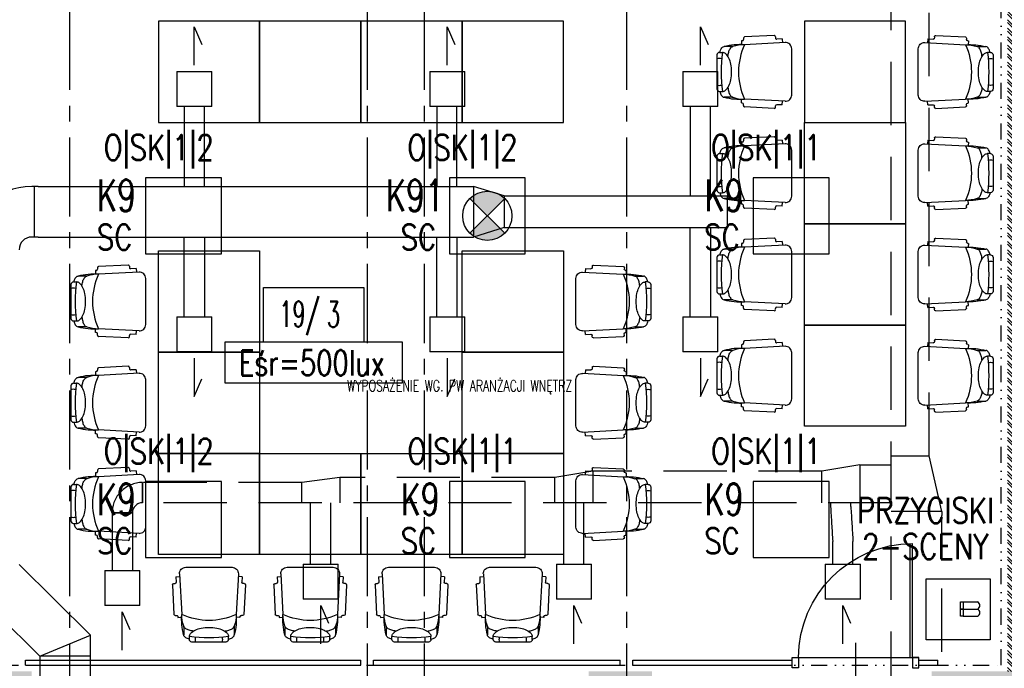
# Model space of a CAD drawing. Extents: x 41755 to 123924, y -112333 to 86187.
# Tile 110 of 256: x 100481 to 101259, y -53941 to -53428. Entities that reach past the tile are written whole.
import ezdxf
from ezdxf.enums import TextEntityAlignment as Align

# ---------------------------------------------------------------- set-up
doc = ezdxf.new("R2010")
doc.units = 0
doc.header["$LTSCALE"] = 50
for name, pattern in [('CENTER', [2, 1.25, -0.25, 0.25, -0.25]), ('DASHED', [0.75, 0.5, -0.25]), ('DIVIDE', [31.75, 12.7, -6.35, 0, -6.35, 0, -6.35])]:
    doc.linetypes.add(name, pattern=pattern)
doc.layers.get('0').update_dxf_attribs({"color": 101, "linetype": 'CONTINUOUS'})
for name, color, linetype in [('Drz---drzwi', 5, 'CONTINUOUS'), ('E-90', 6, 'CONTINUOUS'), ('E35', 6, 'CONTINUOUS'), ('Ins-went', 141, 'CONTINUOUS'), ('Opis-pom', 6, 'CONTINUOUS'), ('Opis_pom_ramka', 6, 'CONTINUOUS'), ('Os-osie glowne', 1, 'CENTER'), ('Sc-beton-hatch', 86, 'CONTINUOUS'), ('Sc-cegla pustak-hatch', 8, 'CONTINUOUS'), ('Sch-opis', 51, 'CONTINUOUS'), ('Suf-widok', 8, 'CONTINUOUS'), ('Wyp-meble', 155, 'CONTINUOUS')]:
    doc.layers.add(name, color=color, linetype=linetype)
doc.styles.add('KA wymiar', font='romans.shx', dxfattribs={"width": 0.6})
doc.styles.add('ROMANS', font='romans', dxfattribs={"width": 0.85})

# ---------------------------------------------------------------- blocks, each defined once
blk = doc.blocks.new('_0630_DRZWI_90')
at = {"ltscale": 7}
for p, q in [((5, 8), (5, 98)), ((6.8, 8), (6.8, 97.98))]:
    blk.add_line(p, q, dxfattribs=at)
at = {"ltscale": 25}
for p, q in [((50, 19.7), (50, -28.9)), ((5, 8), (0, 8)), ((0, 8), (5, 8)), ((0, 0), (0, 8)), ((95, 8), (5, 8)), ((5, 8), (5, 0)), ((95, 8), (95, 0)), ((100, 8), (95, 8)), ((100, 0), (100, 8)), ((5, 0), (0, 0)), ((5, 0), (0, 0)), ((95, 0), (100, 0)), ((95, 0), (100, 0))]:
    blk.add_line(p, q, dxfattribs=at)
at = {"ltscale": 7}
blk.add_arc((5, 8), 90, 0, 90, dxfattribs=at)
blk = doc.blocks.new('_opis_pom_metka')
at = {"layer": 'Opis_pom_ramka'}
blk.add_lwpolyline([(-33.13, 0), (32.87, 0), (32.87, -36), (-33.13, -36)], close=True, dxfattribs=at)
at = {"style": 'KA wymiar', "width": 0.6}
blk.add_attdef('KO/', text='', height=16.8, dxfattribs=at).set_placement((3.45, -25.87), align=Align.RIGHT)
blk.add_attdef('NR', (3.8, -26.16), '', height=16.8, dxfattribs=at)
blk = doc.blocks.new('_fkjshkjhkjh')
at = {"layer": 'Ins-went', "ltscale": 2}
for p, q in [((814.55, 2509), (842.25, 2509)), ((814.55, 2509), (814.55, 2481.3)), ((842.25, 2481.3), (842.25, 2509)), ((1014.55, 2509), (1042.25, 2509)), ((1014.55, 2509), (1014.55, 2481.3)), ((1042.25, 2481.3), (1042.25, 2509)), ((1214.55, 2509), (1242.25, 2509)), ((1214.55, 2509), (1214.55, 2481.3)), ((1242.25, 2481.3), (1242.25, 2509)), ((842.25, 2481.3), (814.55, 2481.3)), ((820.43, 2481.3), (820.43, 2418.22)), ((836.43, 2418.22), (836.43, 2481.3)), ((1042.25, 2481.3), (1014.55, 2481.3)), ((1020.03, 2481.3), (1020.03, 2418.22)), ((1036.03, 2418.22), (1036.03, 2481.3)), ((1242.25, 2481.3), (1214.55, 2481.3)), ((1220.4, 2481.3), (1220.4, 2410.76)), ((1236.4, 2410.76), (1236.4, 2481.3)), ((705.03, 2418.22), (700.03, 2418.22)), ((702.03, 2418.22), (702.03, 2378.22)), ((705.03, 2418.22), (1049, 2418.26)), ((1073.3, 2410.76), (1049, 2418.26)), ((1073.3, 2410.76), (1073.3, 2385.76)), ((1249.4, 2410.76), (1249.4, 2385.76)), ((1073.3, 2385.76), (1049, 2378.26)), ((1220.4, 2315.21), (1220.4, 2385.76)), ((1236.4, 2385.76), (1236.4, 2315.21)), ((705.03, 2378.22), (700.03, 2378.22)), ((705.03, 2378.22), (1049, 2378.26)), ((820.43, 2315.21), (820.43, 2378.22)), ((836.43, 2378.22), (836.43, 2315.21)), ((1020.03, 2315.21), (1020.03, 2378.22)), ((1036.03, 2378.22), (1036.03, 2315.21)), ((814.55, 2315.21), (814.55, 2287.51)), ((814.55, 2315.21), (842.25, 2315.21)), ((842.25, 2287.51), (842.25, 2315.21)), ((1014.55, 2315.21), (1014.55, 2287.51)), ((1014.55, 2315.21), (1042.25, 2315.21)), ((1042.25, 2287.51), (1042.25, 2315.21)), ((1214.55, 2315.21), (1214.55, 2287.51)), ((1214.55, 2315.21), (1242.25, 2315.21)), ((1242.25, 2287.51), (1242.25, 2315.21)), ((842.25, 2287.51), (814.55, 2287.51)), ((1042.25, 2287.51), (1014.55, 2287.51)), ((1242.25, 2287.51), (1214.55, 2287.51)), ((746.53, 2063.73), (690.03, 2119.64)), ((706.53, 2047.04), (650.03, 2102.95)), ((706.53, 2047.04), (746.53, 2063.73)), ((746.53, 1612.64), (746.53, 2063.73)), ((746.53, 2047.04), (706.53, 2047.04))]:
    blk.add_line(p, q, dxfattribs=at)
for points in [[(828.4, 2514), (828.4, 2544.24), (834.42, 2530.22)], [(1028.4, 2514), (1028.4, 2544.24), (1034.42, 2530.22)], [(1228.4, 2514), (1228.4, 2544.24), (1234.42, 2530.22)], [(1049, 2418.26), (1049, 2378.26)], [(1073.3, 2410.76), (1249.4, 2410.76)], [(1073.3, 2385.76), (1249.4, 2385.76)], [(828.4, 2282.51), (828.4, 2252.28), (834.42, 2266.29)], [(1028.4, 2282.51), (1028.4, 2252.28), (1034.42, 2266.29)], [(1228.4, 2282.51), (1228.4, 2252.28), (1234.42, 2266.29)], [(706.53, 2047.04), (706.53, 1731.14)]]:
    blk.add_lwpolyline(points, dxfattribs=at)
for radius in [50, 10]:
    blk.add_arc((700.03, 2368.22), radius, 90, 180, dxfattribs=at)
blk = doc.blocks.new('sof11_r')
for p, q in [((45.17, 39.11), (21.82, 37.98)), ((19.98, 34.88), (19.38, 34.85)), ((19.38, 34.85), (19.53, 31.85)), ((20.87, 36.93), (20.93, 35.93)), ((53.8, 33.56), (21.8, 31.85)), ((46.23, 38.16), (46.28, 37.16)), ((51.6, 36.44), (47.33, 36.22)), ((51.6, 36.44), (51.76, 33.45)), ((0, 23.76), (0, -3.09)), ((2, 25.76), (4.37, 25.76)), ((12.61, 30.34), (5.61, 30.34)), ((59.07, -7.89), (59.07, 28.56)), ((2, -5.09), (4.37, -5.09)), ((12.61, -9.66), (5.61, -9.66)), ((19.38, -14.18), (19.53, -11.18)), ((19.98, -14.21), (19.38, -14.18)), ((20.87, -16.26), (20.93, -15.26)), ((53.8, -12.88), (21.8, -11.18)), ((51.6, -15.77), (47.33, -15.54)), ((51.6, -15.77), (51.76, -12.78)), ((45.17, -18.43), (21.82, -17.31)), ((46.23, -17.49), (46.28, -16.49))]:
    blk.add_line(p, q)
for points in [[(2.23, 25.76, -0.030204), (2.78, 27.41, -0.097163), (4.32, 29.79, -0.203453), (5.61, 30.34, -0.203453)], [(4.37, -5.09, 0.184283), (6.75, -4.18, 0.102242), (9.43, -0.57, 0.061197), (10.93, 4.08, 0.047488), (11.52, 10.34, 0.047488), (10.93, 16.59, 0.061197), (9.43, 21.24, 0.102242), (6.75, 24.85, 0.184283), (4.37, 25.76, 0.184283)], [(8.71, 22.55, -0.01879), (8.95, 24.41, -0.054131), (9.78, 27.41, -0.097163), (11.32, 29.79, -0.203453), (12.61, 30.34, -0.203453)], [(2.23, -5.09, 0.030204), (2.78, -6.74, 0.097163), (4.32, -9.12, 0.203453), (5.61, -9.66, 0.203453)], [(8.71, -1.88, 0.01879), (8.95, -3.74, 0.054131), (9.78, -6.74, 0.097163), (11.32, -9.12, 0.203453), (12.61, -9.66, 0.203453)]]:
    blk.add_lwpolyline(points, format="xyb")
for centre, radius, start, end in [((45.23, 38.11), 1, 3.04478, 93.04478), ((18.77, -22.91), 54.85, 86.83081, 103.88055), ((21.41, 5.61), 26.24, 89.1562, 109.59965), ((68.33, 10.34), 51.27, 155.1826, 204.8174), ((19.93, 35.88), 1, 273.04478, 3.04478), ((21.87, 36.99), 1, 93.04478, 183.04478), ((47.28, 37.21), 1, 183.04478, 273.04478), ((54.07, 28.56), 5, 0, 93.04478), ((2, 23.76), 2, 90, 180), ((122.88, 10.34), 119.5, 172.58553, 187.41447), ((1.91, 14.05), 6.89, 73.91414, 106.08586), ((1.91, 6.62), 6.89, 253.91414, 286.08586), ((2, -3.09), 2, 180, 270), ((18.77, 43.58), 54.85, 256.11945, 273.16919), ((21.41, 15.06), 26.24, 250.40035, 270.8438), ((19.93, -15.21), 1, 356.95522, 86.95522), ((47.28, -16.54), 1, 86.95522, 176.95522), ((54.07, -7.89), 5, 266.95522, 0), ((21.87, -16.31), 1, 176.95522, 266.95522), ((45.23, -17.44), 1, 266.95522, 356.95522)]:
    blk.add_arc(centre, radius, start, end)
blk = doc.blocks.new('A$C59F8734F')
at = {"layer": 'Wyp-meble'}
for points in [[(810.08, 2478.68), (890.08, 2478.68), (890.08, 2558.68), (810.08, 2558.68)], [(890.08, 2478.68), (970.08, 2478.68), (970.08, 2558.68), (890.08, 2558.68)], [(970.08, 2478.68), (1050.08, 2478.68), (1050.08, 2558.68), (970.08, 2558.68)], [(1050.08, 2478.68), (1130.08, 2478.68), (1130.08, 2558.68), (1050.08, 2558.68)], [(1320.51, 2478.68), (1400.51, 2478.68), (1400.51, 2558.68), (1320.51, 2558.68)], [(1320.51, 2478.68), (1400.51, 2478.68), (1400.51, 2398.68), (1320.51, 2398.68)], [(1320.51, 2398.68), (1400.51, 2398.68), (1400.51, 2318.68), (1320.51, 2318.68)], [(810.08, 2377.33), (890.08, 2377.33), (890.08, 2297.33), (810.08, 2297.33)], [(1050.08, 2377.33), (1130.08, 2377.33), (1130.08, 2297.33), (1050.08, 2297.33)], [(1320.51, 2318.68), (1400.51, 2318.68), (1400.51, 2238.68), (1320.51, 2238.68)], [(810.08, 2297.33), (890.08, 2297.33), (890.08, 2217.33), (810.08, 2217.33)], [(1050.08, 2297.33), (1130.08, 2297.33), (1130.08, 2217.33), (1050.08, 2217.33)], [(810.08, 2217.33), (890.08, 2217.33), (890.08, 2137.33), (810.08, 2137.33)], [(890.08, 2217.33), (970.08, 2217.33), (970.08, 2137.33), (890.08, 2137.33)], [(970.08, 2217.33), (1050.08, 2217.33), (1050.08, 2137.33), (970.08, 2137.33)], [(1050.08, 2217.33), (1130.08, 2217.33), (1130.08, 2137.33), (1050.08, 2137.33)]]:
    blk.add_lwpolyline(points, close=True, dxfattribs=at)
for p in [(1251.44, 2508.34), (1251.44, 2428.34), (1251.44, 2348.34), (741.01, 2326.99), (1251.44, 2268.34), (741.01, 2246.99), (741.01, 2166.99)]:
    blk.add_blockref('sof11_r', p, dxfattribs=at)
at = {"layer": 'Wyp-meble', "xscale": -1}
for p in [(1469.57, 2508.34), (1469.57, 2428.34), (1469.57, 2348.34), (1199.14, 2326.99), (1469.57, 2268.34), (1199.14, 2246.99), (1199.14, 2166.99)]:
    blk.add_blockref('sof11_r', p, dxfattribs=at)
at = {"layer": 'Wyp-meble', "xscale": -1, "rotation": 270}
for p in [(839.74, 2068.26), (919.74, 2068.26), (999.74, 2068.26), (1079.74, 2068.26)]:
    blk.add_blockref('sof11_r', p, dxfattribs=at)
blk = doc.blocks.new('B_EGRX2B')
for points in [[(0.008, 0.897), (0.898, 0.897), (0.898, 0.005), (0.005, 0.005), (0.005, 0.897), (0.008, 0.897)], [(0.482, 0.456), (0.482, 0.562), (0.522, 0.562), (0.522, 0.456), (0.482, 0.456)], [(0.482, 0.35), (0.482, 0.456), (0.522, 0.456), (0.522, 0.35), (0.482, 0.35)]]:
    blk.add_lwpolyline(points, close=True)
for points in [[(0.522, 0.562), (0.722, 0.561, -0.623306), (0.721, 0.456)], [(0.522, 0.456), (0.722, 0.456, -0.623306), (0.721, 0.35)]]:
    blk.add_lwpolyline(points, format="xyb")
for points in [[(0.522, 0.456), (0.721, 0.456)], [(0.522, 0.35), (0.721, 0.35)]]:
    blk.add_lwpolyline(points)

msp = doc.modelspace()

# ---------------------------------------------------------------- hatches: boundary and pattern name
at = {"layer": 'E35'}
h = msp.add_hatch(color=256, dxfattribs=at)
edge = h.paths.add_edge_path()
edge.add_line((100850.966, -53583.233), (100864.712, -53569.487))
edge.add_ellipse((100850.966, -53583.233), major_axis=(13.746, 13.746), ratio=1, start_angle=360, end_angle=450)
edge.add_line((100837.22, -53569.487), (100850.966, -53583.233))
edge = h.paths.add_edge_path()
edge.add_line((100864.712, -53596.979), (100850.966, -53583.233))
edge.add_line((100850.966, -53583.233), (100837.22, -53596.979))
edge.add_ellipse((100850.966, -53583.233), major_axis=(-13.746, 13.746), ratio=1, start_angle=90, end_angle=180)
at = {"layer": 'Sc-beton-hatch'}
h = msp.add_hatch(dxfattribs=at)
h.set_pattern_fill('ANSI33', color=256, style=0)
h.set_pattern_definition([(45, (48983.4185, 565.478), (-4.49012806, 4.49012806), []), (45, (48987.9087, 565.478), (-4.49012806, 4.49012806), [3.175, -1.5875])])
h.paths.add_polyline_path([(100470.966, -51043.233), (100410.966, -51043.233), (100410.966, -51103.233), (100430.966, -51103.233), (100430.966, -51063.233), (100470.966, -51063.233)])
h.paths.add_polyline_path([(100805.966, -51043.233), (100705.966, -51043.233), (100705.966, -51063.233), (100745.966, -51063.233), (100745.966, -51625.233), (100765.966, -51625.233), (100765.966, -51473.233), (101152.966, -51473.233), (101152.966, -51453.233), (100765.966, -51453.233), (100765.966, -51063.233), (100805.966, -51063.233)])
h.paths.add_polyline_path([(100430.966, -51374.233), (100410.966, -51374.233), (100410.966, -51474.233), (100430.966, -51474.233)])
h.paths.add_polyline_path([(101330.966, -51043.233), (101251.966, -51043.233), (101251.966, -51063.233), (101330.966, -51063.233)])
h.paths.add_polyline_path([(101770.966, -51043.233), (101670.966, -51043.233), (101670.966, -51063.233), (101710.966, -51063.233), (101710.966, -51262.233), (101730.966, -51262.233), (101730.966, -51063.233), (101770.966, -51063.233)])
h.paths.add_polyline_path([(101790.966, -51453.233), (101730.966, -51453.233), (101730.966, -51362.233), (101710.966, -51362.233), (101710.966, -51453.233), (101582.904, -51453.233), (101582.904, -51473.233), (101790.966, -51473.233)])
h.paths.add_polyline_path([(101482.904, -51453.233), (101252.966, -51453.233), (101252.966, -51473.233), (101482.904, -51473.233)])
h.paths.add_polyline_path([(101730.966, -51785.233), (101695.966, -51785.233), (101695.966, -51820.233), (101730.966, -51820.233)])
h.paths.add_polyline_path([(102400.966, -50943.233), (102380.966, -50943.233), (102380.966, -51043.233), (102330.966, -51043.233), (102330.966, -51063.233), (102380.966, -51063.233), (102380.966, -51453.233), (101890.966, -51453.233), (101890.966, -51473.233), (102380.966, -51473.233), (102380.966, -51873.233), (102400.966, -51873.233)])
h.paths.add_polyline_path([(102422.966, -50943.233), (102402.966, -50943.233), (102402.966, -51713.233), (102422.966, -51713.233)])
h.paths.add_polyline_path([(102400.966, -52143.233), (102380.966, -52143.233), (102380.966, -52213.233), (102400.966, -52213.233)])
h.paths.add_polyline_path([(102400.966, -52293.233), (102380.966, -52293.233), (102380.966, -52443.233), (101950.966, -52443.233), (101950.966, -52463.233), (102380.966, -52463.233), (102380.966, -52503.233), (102400.966, -52503.233)])
h.paths.add_polyline_path([(102400.966, -52603.233), (102380.966, -52603.233), (102380.966, -52643.233), (102400.966, -52643.233)])
h.paths.add_polyline_path([(102400.966, -52743.233), (102380.966, -52743.233), (102380.966, -53008.233), (102400.966, -53008.233)])
h.paths.add_polyline_path([(101730.966, -52443.233), (101710.966, -52443.233), (101710.966, -52463.233), (101710.966, -52758.233), (101690.966, -52758.233), (101690.966, -52778.233), (101730.966, -52778.233)])
h.paths.add_polyline_path([(101710.966, -52443.233), (101690.966, -52443.233), (101690.966, -52463.233), (101710.966, -52463.233)], flags=16)
h.paths.add_polyline_path([(101556.966, -52758.233), (101503.966, -52758.233), (101503.966, -52463.233), (101488.966, -52463.233), (101488.966, -52758.233), (101468.966, -52758.233), (101468.966, -52778.233), (101556.966, -52778.233)])
h.paths.add_polyline_path([(101556.966, -52443.233), (101468.966, -52443.233), (101468.966, -52463.233), (101556.966, -52463.233)])
h.paths.add_polyline_path([(101334.966, -52443.233), (101281.966, -52443.233), (101281.966, -52463.233), (101334.966, -52463.233)], flags=17)
h.paths.add_polyline_path([(101281.966, -52443.233), (100970.966, -52443.233), (100970.966, -51785.233), (100883.466, -51785.233), (100883.466, -51805.233), (100950.966, -51805.233), (100950.966, -52443.233), (100430.966, -52443.233), (100430.966, -52403.233), (100410.966, -52403.233), (100410.966, -52503.233), (100430.966, -52503.233), (100430.966, -52463.233), (100950.966, -52463.233), (100950.966, -52973.233), (100970.966, -52973.233), (100970.966, -52463.233), (101261.966, -52463.233), (101261.966, -52778.233), (101281.966, -52778.233), (101334.966, -52778.233), (101334.966, -52758.233), (101281.966, -52758.233)])
h.paths.add_polyline_path([(100783.466, -51785.233), (100765.966, -51785.233), (100765.966, -51780.233), (100745.966, -51780.233), (100745.966, -51785.233), (100430.966, -51785.233), (100430.966, -51765.233), (100410.966, -51765.233), (100410.966, -52003.233), (100430.966, -52003.233), (100430.966, -51805.233), (100783.466, -51805.233)])
h.paths.add_polyline_path([(100430.966, -52153.233), (100410.966, -52153.233), (100410.966, -52253.233), (100430.966, -52253.233)])
h.paths.add_polyline_path([(100430.966, -52653.233), (100410.966, -52653.233), (100410.966, -52850.233), (100430.966, -52850.233)], flags=17)
h.paths.add_polyline_path([(100430.966, -52940.233), (100410.966, -52940.233), (100410.966, -52983.233), (100430.966, -52983.233)])
h.paths.add_polyline_path([(101007.966, -53193.233), (100430.966, -53193.233), (100430.966, -53133.233), (100410.966, -53133.233), (100410.966, -53213.233), (101007.966, -53213.233)])
h.paths.add_polyline_path([(101770.966, -53193.233), (101157.966, -53193.233), (101157.966, -53213.233), (101710.966, -53213.233), (101710.966, -53445.233), (101730.966, -53445.233), (101730.966, -53213.233), (101770.966, -53213.233)])
h.paths.add_polyline_path([(102008.966, -53193.233), (101905.966, -53193.233), (101905.966, -53213.233), (102008.966, -53213.233)])
h.paths.add_polyline_path([(102227.966, -53193.233), (102133.966, -53193.233), (102133.966, -53213.233), (102227.966, -53213.233)])
h.paths.add_polyline_path([(102400.966, -53158.233), (102380.966, -53158.233), (102380.966, -53193.233), (102332.966, -53193.233), (102332.966, -53213.233), (102380.966, -53213.233), (102380.966, -53818.233), (102400.966, -53818.233)])
h.paths.add_polyline_path([(101730.966, -53545.233), (101710.966, -53545.233), (101710.966, -53740.233), (101730.966, -53740.233)])
h.paths.add_polyline_path([(101730.966, -53840.233), (101710.966, -53840.233), (101710.966, -53943.233), (101297.571, -53943.233, -0.1551034), (101300.811, -53953.425, -0.1483474), (101297.835, -53963.233), (101710.966, -53963.233), (101710.966, -54023.233), (101730.966, -54023.233)])
h.paths.add_polyline_path([(101297.571, -53943.233), (101295.705, -53943.233), (101295.705, -53963.233), (101297.835, -53963.233, 0.1483474), (101300.811, -53953.425, 0.1551034)])
h.paths.add_polyline_path([(101270.705, -53943.233), (101268.745, -53943.233, 0.1551034), (101265.506, -53953.425, 0.1483474), (101268.481, -53963.233), (101270.705, -53963.233)])
h.paths.add_polyline_path([(101268.745, -53943.233), (101201.966, -53943.233), (101201.966, -53963.233), (101268.481, -53963.233, -0.1483474), (101265.506, -53953.425, -0.1551034)])
h.paths.add_polyline_path([(100980.966, -53943.233), (100970.966, -53943.233), (100930.966, -53943.233), (100930.966, -53968.233), (100970.966, -53968.233), (100980.966, -53968.233)])
h.paths.add_polyline_path([(100490.966, -53943.233), (100410.966, -53943.233), (100410.966, -53963.233), (100490.966, -53963.233)])
h.paths.add_polyline_path([(100530.966, -54448.233), (100510.966, -54448.233), (100510.966, -54481.233), (100530.966, -54481.233)])
h.paths.add_polyline_path([(101773.966, -54593.233), (101730.966, -54593.233), (101730.966, -54503.233), (101710.966, -54503.233), (101710.966, -54593.233), (100530.966, -54593.233), (100530.966, -54578.233), (100510.966, -54578.233), (100510.966, -54593.233), (100270.966, -54593.233), (100270.966, -54618.233), (101773.966, -54618.233)])
h.paths.add_polyline_path([(100220.966, -54593.233), (100170.966, -54593.233), (100170.966, -54618.233), (100220.966, -54618.233)])
h.paths.add_polyline_path([(100120.966, -54593.233), (100070.966, -54593.233), (100070.966, -54618.233), (100120.966, -54618.233)])
h.paths.add_polyline_path([(100020.966, -54593.233), (99970.966, -54593.233), (99970.966, -54618.233), (100020.966, -54618.233)])
h.paths.add_polyline_path([(99920.966, -54593.233), (99880.966, -54593.233), (99880.966, -55500.233), (99980.966, -55500.233), (99980.966, -55515.233), (100000.966, -55515.233), (100000.966, -55480.233), (99900.966, -55480.233), (99900.966, -54618.233), (99920.966, -54618.233)])
h.paths.add_polyline_path([(100585.966, -55633.233), (100000.966, -55633.233), (100000.966, -55615.233), (99980.966, -55615.233), (99980.966, -55633.233), (99780.966, -55633.233), (99780.966, -55988.233), (100510.966, -55988.233), (100510.966, -56028.233), (100530.966, -56028.233), (100530.966, -55988.233), (100582.966, -55988.233), (100582.966, -55968.233), (100530.966, -55968.233), (100530.966, -55813.233), (100510.966, -55813.233), (100510.966, -55968.233), (99800.966, -55968.233), (99800.966, -55653.233), (100510.966, -55653.233), (100510.966, -55663.233), (100530.966, -55663.233), (100530.966, -55653.233), (100585.966, -55653.233)])
h.paths.add_polyline_path([(101310.966, -55968.233), (100810.966, -55968.233), (100810.966, -55880.233), (100790.966, -55880.233), (100790.966, -55968.233), (100737.966, -55968.233), (100737.966, -55988.233), (100790.966, -55988.233), (100790.966, -56028.233), (100810.966, -56028.233), (100810.966, -55988.233), (101310.966, -55988.233)])
h.paths.add_polyline_path([(101490.966, -55633.233), (100735.966, -55633.233), (100735.966, -55653.233), (101490.966, -55653.233)])
h.paths.add_polyline_path([(101777.966, -55968.233), (101730.966, -55968.233), (101730.966, -55853.733), (101710.966, -55853.733), (101710.966, -55968.233), (101590.966, -55968.233), (101590.966, -55988.233), (101777.966, -55988.233)])
h.paths.add_polyline_path([(101802.966, -55963.233), (101777.966, -55963.233), (101777.966, -55988.233), (101802.966, -55988.233)])
h.paths.add_polyline_path([(101730.966, -55128.233), (101710.966, -55128.233), (101710.966, -55723.733), (101730.966, -55723.733)])
h.paths.add_polyline_path([(101953.466, -55963.233), (101928.466, -55963.233), (101928.466, -55988.233), (101953.466, -55988.233)])
h.paths.add_polyline_path([(102103.466, -55963.233), (102078.466, -55963.233), (102078.466, -55988.233), (102103.466, -55988.233)])
h.paths.add_polyline_path([(102253.466, -55963.233), (102228.466, -55963.233), (102228.466, -55988.233), (102253.466, -55988.233)])
h.paths.add_polyline_path([(102365.966, -55968.233), (102320.966, -55968.233), (102320.966, -55988.233), (102365.966, -55988.233)])
h.paths.add_polyline_path([(102400.966, -55953.233), (102365.966, -55953.233), (102365.966, -55988.233), (102400.966, -55988.233)])
h.paths.add_polyline_path([(102400.966, -55891.233), (102380.966, -55891.233), (102380.966, -55953.233), (102400.966, -55953.233)])
h.paths.add_polyline_path([(102400.966, -55815.733), (102375.966, -55815.733), (102375.966, -55840.733), (102400.966, -55840.733)])
h.paths.add_polyline_path([(102400.966, -55665.733), (102375.966, -55665.733), (102375.966, -55690.733), (102400.966, -55690.733)])
h.paths.add_polyline_path([(102400.966, -55515.733), (102375.966, -55515.733), (102375.966, -55540.733), (102400.966, -55540.733)])
h.paths.add_polyline_path([(102400.966, -55365.733), (102375.966, -55365.733), (102375.966, -55390.733), (102400.966, -55390.733)])
h.paths.add_polyline_path([(102400.966, -55240.733), (102380.966, -55240.733), (102380.966, -55260.733), (102400.966, -55260.733)])
h.paths.add_polyline_path([(102400.966, -55215.733), (102375.966, -55215.733), (102375.966, -55240.733), (102400.966, -55240.733)])
h.paths.add_polyline_path([(102400.966, -55033.233), (102380.966, -55033.233), (102380.966, -55215.733), (102400.966, -55215.733)])
h.paths.add_polyline_path([(102400.966, -54833.233), (102365.966, -54833.233), (102365.966, -54798.233), (102345.966, -54798.233), (102345.966, -54853.233), (102380.966, -54853.233), (102380.966, -54883.233), (102400.966, -54883.233)])
h.paths.add_polyline_path([(102365.966, -54537.733), (102345.966, -54537.733), (102345.966, -54593.233), (101908.966, -54593.233), (101908.966, -54618.233), (102345.966, -54618.233), (102345.966, -54648.233), (102365.966, -54648.233), (102365.966, -54618.233)])
h.paths.add_polyline_path([(101730.966, -54128.233), (101710.966, -54128.233), (101710.966, -54353.233), (101730.966, -54353.233)])
h.paths.add_polyline_path([(102365.966, -54131.233), (102400.966, -54131.233), (102400.966, -54088.233), (102380.966, -54088.233), (102380.966, -54111.233), (102345.966, -54111.233), (102345.966, -54417.733), (102365.966, -54417.733)])
h.paths.add_polyline_path([(102400.966, -53918.233), (102380.966, -53918.233), (102380.966, -53988.233), (102400.966, -53988.233)])
at = {"layer": 'Sc-cegla pustak-hatch'}
h = msp.add_hatch(dxfattribs=at)
h.set_pattern_fill('ANSI32', color=256, scale=0.5, angle=90, style=0)
h.set_pattern_definition([(135, (48983.4185, 565.478), (-3.36759605, -3.36759605), []), (135, (48983.4185, 567.723), (-3.36759605, -3.36759605), [])])
h.paths.add_polyline_path([(100430.966, -51745.233), (100410.966, -51745.233), (100410.966, -51765.233), (100430.966, -51765.233)])
h.paths.add_polyline_path([(101330.966, -51063.233), (101312.966, -51063.233), (101312.966, -51262.233), (101330.966, -51262.233)])
h.paths.add_polyline_path([(101455.966, -51382.233), (101330.966, -51382.233), (101330.966, -51362.233), (101312.966, -51362.233), (101312.966, -51453.233), (101330.966, -51453.233), (101330.966, -51400.233), (101437.966, -51400.233), (101437.966, -51453.233), (101455.966, -51453.233)])
h.paths.add_polyline_path([(102049.966, -51473.233), (102031.966, -51473.233), (102031.966, -51525.233), (101968.966, -51525.233), (101968.966, -51473.233), (101950.966, -51473.233), (101950.966, -51548.233), (101968.966, -51548.233), (101968.966, -51543.233), (102049.966, -51543.233)])
h.paths.add_polyline_path([(101968.966, -51648.233), (101950.966, -51648.233), (101950.966, -52323.233), (101968.966, -52323.233), (101968.966, -52193.233), (102380.966, -52193.233), (102380.966, -52175.233), (101968.966, -52175.233)])
h.paths.add_polyline_path([(101968.966, -52463.233), (101950.966, -52463.233), (101950.966, -52543.233), (101968.966, -52543.233)])
h.paths.add_polyline_path([(101968.966, -52423.233), (101950.966, -52423.233), (101950.966, -52443.233), (101968.966, -52443.233)])
h.paths.add_polyline_path([(101968.966, -52643.233), (101950.966, -52643.233), (101950.966, -52973.233), (101968.966, -52973.233), (101968.966, -52946.233), (102050.966, -52946.233), (102050.966, -52954.233), (102042.966, -52954.233), (102042.966, -52973.233), (102380.966, -52973.233), (102380.966, -52955.233), (102060.966, -52955.233), (102060.966, -52928.233), (101968.966, -52928.233)])
h.paths.add_polyline_path([(101279.966, -52945.233), (101261.966, -52945.233), (101261.966, -52955.233), (101078.966, -52955.233), (101078.966, -52687.233), (101060.966, -52687.233), (101060.966, -52955.233), (100970.966, -52955.233), (100970.966, -52973.233), (101261.966, -52973.233), (101261.966, -53015.733), (101279.966, -53015.733)])
h.paths.add_polyline_path([(101279.966, -52778.233), (101261.966, -52778.233), (101261.966, -52845.233), (101279.966, -52845.233)])
h.paths.add_polyline_path([(100950.966, -52955.233), (100925.966, -52955.233), (100925.966, -52973.233), (100950.966, -52973.233)])
h.paths.add_polyline_path([(100825.966, -52955.233), (100430.966, -52955.233), (100430.966, -52973.233), (100825.966, -52973.233)])
h.paths.add_polyline_path([(100428.966, -53213.233), (100410.966, -53213.233), (100410.966, -53333.233), (100428.966, -53333.233)])
h.paths.add_polyline_path([(100428.966, -53483.233), (100410.966, -53483.233), (100410.966, -53548.233), (100428.966, -53548.233)])
h.paths.add_polyline_path([(100428.966, -53698.233), (100410.966, -53698.233), (100410.966, -53763.233), (100428.966, -53763.233)])
h.paths.add_polyline_path([(100428.966, -53913.233), (100410.966, -53913.233), (100410.966, -53943.233), (100428.966, -53943.233)])
h.paths.add_polyline_path([(100428.966, -53963.233), (100410.966, -53963.233), (100410.966, -53978.233), (100428.966, -53978.233)])
h.paths.add_polyline_path([(100428.966, -54128.233), (100410.966, -54128.233), (100410.966, -54193.233), (100428.966, -54193.233)])
h.paths.add_polyline_path([(100428.966, -54343.233), (100410.966, -54343.233), (100410.966, -54466.233), (100510.966, -54466.233), (100510.966, -54448.233), (100428.966, -54448.233)])
h.paths.add_polyline_path([(101335.966, -54321.233), (101279.966, -54321.233), (101279.966, -53970.786, -0.2026768), (101268.481, -53963.233), (101261.966, -53963.233), (101261.966, -54339.233), (101335.966, -54339.233)])
h.paths.add_polyline_path([(101710.966, -54321.233), (101510.966, -54321.233), (101510.966, -53963.233), (101492.966, -53963.233), (101492.966, -54321.233), (101435.966, -54321.233), (101435.966, -54339.233), (101710.966, -54339.233)])
h.paths.add_polyline_path([(101710.966, -53645.233), (101352.966, -53645.233), (101352.966, -53562.233), (101279.966, -53562.233), (101279.966, -53213.233), (101261.966, -53213.233), (101261.966, -53943.233), (101268.745, -53943.233, -0.1958107), (101279.966, -53936.063), (101279.966, -53580.233), (101334.966, -53580.233), (101334.966, -53943.233), (101352.966, -53943.233), (101352.966, -53663.233), (101710.966, -53663.233)])
h.paths.add_polyline_path([(101279.966, -53936.063, 0.1514484), (101270.705, -53940.913), (101279.966, -53940.913)], flags=17)
h.paths.add_polyline_path([(101279.966, -53940.913), (101270.705, -53940.913), (101270.705, -53943.233), (101279.966, -53943.233)], flags=17)
h.paths.add_polyline_path([(101490.966, -54618.233), (101472.966, -54618.233), (101472.966, -54648.233), (101490.966, -54648.233)])
h.paths.add_polyline_path([(101490.966, -54798.233), (101472.966, -54798.233), (101472.966, -55633.233), (101490.966, -55633.233)])
h.paths.add_polyline_path([(101773.966, -55128.233), (101730.966, -55128.233), (101730.966, -55146.233), (101773.966, -55146.233)])
h.paths.add_polyline_path([(102180.966, -55128.233), (101968.966, -55128.233), (101950.966, -55128.233), (101923.966, -55128.233), (101923.966, -55146.233), (102180.966, -55146.233)])
h.paths.add_polyline_path([(101968.966, -54853.233), (102190.966, -54853.233), (102190.966, -54835.233), (101950.966, -54835.233), (101950.966, -55128.233), (101968.966, -55128.233)])
h.paths.add_polyline_path([(102345.966, -54835.233), (102290.966, -54835.233), (102290.966, -54853.233), (102345.966, -54853.233)])
h.paths.add_polyline_path([(101968.966, -54453.233), (101950.966, -54453.233), (101950.966, -54593.233), (101968.966, -54593.233)])
h.paths.add_polyline_path([(101968.966, -54129.233), (102345.966, -54129.233), (102345.966, -54111.233), (101968.966, -54111.233), (101968.966, -53840.233), (101950.966, -53840.233), (101950.966, -54353.233), (101968.966, -54353.233)])
h.paths.add_polyline_path([(102380.966, -53645.233), (101995.966, -53645.233), (101995.966, -53553.233), (101968.966, -53553.233), (101968.966, -53531.233), (101950.966, -53531.233), (101950.966, -53571.233), (101977.966, -53571.233), (101977.966, -53645.233), (101950.966, -53645.233), (101950.966, -53740.233), (101968.966, -53740.233), (101968.966, -53663.233), (102380.966, -53663.233)])
h.paths.add_polyline_path([(101968.966, -53213.233), (101950.966, -53213.233), (101950.966, -53441.233), (101968.966, -53441.233)])
h.paths.add_polyline_path([(101279.966, -53150.733), (101261.966, -53150.733), (101261.966, -53193.233), (101279.966, -53193.233)])

# ---------------------------------------------------------------- linework, layer by layer
at = {"layer": 'Drz---drzwi'}
for points in [[(100485.966, -53934.233), (100750.966, -53934.233)], [(100485.966, -53938.233), (100485.966, -53934.233)], [(100750.966, -53938.233), (100750.966, -53934.233)], [(100760.966, -53934.233), (100955.966, -53934.233)], [(100760.966, -53938.233), (100760.966, -53934.233)], [(100955.966, -53938.233), (100955.966, -53934.233)], [(100965.966, -53934.233), (101091.966, -53934.233)], [(100965.966, -53938.233), (100965.966, -53934.233)], [(101091.966, -53938.233), (101091.966, -53934.233)], [(101191.966, -53934.233), (101206.966, -53934.233)], [(101191.966, -53938.233), (101191.966, -53934.233)], [(101206.966, -53938.233), (101206.966, -53934.233)], [(100485.966, -53938.233), (100750.966, -53938.233)], [(100760.966, -53938.233), (100955.966, -53938.233)], [(100965.966, -53938.233), (101091.966, -53938.233)], [(101191.966, -53938.233), (101206.966, -53938.233)]]:
    msp.add_lwpolyline(points, dxfattribs=at)
at = {"layer": 'E35'}
for p, q in [((100837.22, -53569.487), (100864.712, -53596.979)), ((100837.22, -53596.979), (100864.712, -53569.487))]:
    msp.add_line(p, q, dxfattribs=at)
at = {"layer": 'E35', "linetype": 'Continuous', "ltscale": 0.3}
msp.add_line((100838.006, -53596.193), (100863.926, -53570.273), dxfattribs=at)
for points in [[(100580.966, -53613.233), (100640.966, -53613.233), (100640.966, -53553.233), (100580.966, -53553.233)], [(100820.966, -53613.233), (100880.966, -53613.233), (100880.966, -53553.233), (100820.966, -53553.233)], [(101060.966, -53613.233), (101120.966, -53613.233), (101120.966, -53553.233), (101060.966, -53553.233)], [(100643.577, -53715.26), (100783.91, -53715.26), (100783.91, -53682.981), (100643.577, -53682.981)], [(100580.966, -53853.233), (100640.966, -53853.233), (100640.966, -53793.233), (100580.966, -53793.233)], [(100820.966, -53853.233), (100880.966, -53853.233), (100880.966, -53793.233), (100820.966, -53793.233)], [(101060.966, -53853.233), (101120.966, -53853.233), (101120.966, -53793.233), (101060.966, -53793.233)]]:
    msp.add_lwpolyline(points, close=True, dxfattribs=at)
at = {"layer": 'E35'}
msp.add_circle((100850.966, -53583.233), 19.44, dxfattribs=at)
at = {"layer": 'Ins-went', "linetype": 'DASHED', "ltscale": 2}
for p, q in [((101170.181, -54336.609), (101170.181, -53400.099)), ((101200.181, -53772.899), (101200.181, -53400.099)), ((101170.181, -53772.899), (101200.181, -53772.899)), ((101210.181, -53816.899), (101200.181, -53772.899)), ((101145.181, -53779.899, -3630), (101115.181, -53784.899, -3630)), ((101145.181, -53779.899, -3630), (101145.181, -53809.899, -3630)), ((100934.362, -53784.937), (100904.362, -53789.937)), ((100934.362, -53784.937), (100934.362, -53809.937)), ((101115.181, -53809.899, -3630), (101115.181, -53784.899, -3630)), ((100578.528, -53793.937), (100578.528, -53809.937)), ((100578.528, -53809.937), (100578.528, -53793.937)), ((100704.362, -53793.937), (100578.528, -53793.937)), ((100734.362, -53789.937), (100704.362, -53793.937)), ((100704.362, -53809.937), (100704.362, -53793.937)), ((100734.362, -53789.937), (100734.362, -53809.937)), ((100904.362, -53809.937), (100904.362, -53789.937)), ((101170.181, -53809.937), (100578.528, -53809.937)), ((100711.362, -53858.392), (100711.362, -53809.937)), ((100727.362, -53858.392), (100727.362, -53809.937)), ((100911.362, -53858.392), (100911.362, -53809.937)), ((100927.362, -53858.392), (100927.362, -53809.937)), ((101122.181, -53809.899, -3630), (101122.181, -53812.899, -3630)), ((101138.181, -53812.899, -3630), (101138.181, -53809.899, -3630)), ((100570.528, -53817.937), (100554.528, -53817.937)), ((100554.531, -53817.937), (100570.531, -53817.937)), ((101210.181, -53816.899), (101170.181, -53816.899)), ((101210.181, -53816.899), (101210.181, -53819.899)), ((101210.181, -54077.799), (101210.181, -53819.899)), ((101123.884, -53858.392), (101123.884, -53840.442)), ((101139.884, -53858.392), (101139.884, -53840.442)), ((100705.512, -53858.392), (100705.512, -53886.092)), ((100705.512, -53858.392), (100733.212, -53858.392)), ((100733.212, -53886.092), (100733.212, -53858.392)), ((100905.512, -53858.392), (100905.512, -53886.092)), ((100905.512, -53858.392), (100933.212, -53858.392)), ((100933.212, -53886.092), (100933.212, -53858.392)), ((101118.034, -53858.392), (101118.034, -53886.092)), ((101118.034, -53858.392), (101145.734, -53858.392)), ((101145.734, -53886.092), (101145.734, -53858.392)), ((100548.681, -53863.392), (100548.681, -53891.092)), ((100548.681, -53863.392), (100576.381, -53863.392)), ((100576.381, -53891.092), (100576.381, -53863.392)), ((100733.212, -53886.092), (100705.512, -53886.092)), ((100933.212, -53886.092), (100905.512, -53886.092)), ((101145.734, -53886.092), (101118.034, -53886.092)), ((100576.381, -53891.092), (100548.681, -53891.092))]:
    msp.add_line(p, q, dxfattribs=at)
at = {"layer": 'Ins-went', "linetype": 'DASHED', "ltscale": 2, "elevation": -3630}
for points in [[(101145.181, -53779.899), (101170.181, -53779.899)], [(101115.181, -53784.899), (100934.362, -53784.899)]]:
    msp.add_lwpolyline(points, dxfattribs=at)
at = {"layer": 'Ins-went', "linetype": 'DASHED', "ltscale": 2}
for points in [[(100904.362, -53789.937), (100734.362, -53789.937)], [(100562.531, -53926.33), (100562.531, -53896.092), (100568.554, -53910.106)], [(100719.362, -53921.33), (100719.362, -53891.092), (100725.384, -53905.106)], [(100919.362, -53921.33), (100919.362, -53891.092), (100925.384, -53905.106)], [(101131.884, -53921.33), (101131.884, -53891.092), (101137.906, -53905.106)]]:
    msp.add_lwpolyline(points, dxfattribs=at)
for radius in [24, 8]:
    msp.add_arc((100578.528, -53817.937), radius, 90, 180, dxfattribs=at)
for points in [[(101122.181, -53812.899), (101123.884, -53840.442)], [(101138.181, -53812.899), (101139.884, -53840.442)], [(100554.531, -53817.937), (100554.531, -53863.392)], [(100570.531, -53817.937), (100570.531, -53863.392)]]:
    msp.add_spline(points, degree=3, dxfattribs=at)
at = {"layer": 'Os-osie glowne'}
for points in [[(100520.966, -50521.233), (100520.966, -56568.233)], [(100755.966, -50521.233), (100755.966, -56568.233)], [(100800.966, -50521.233), (100800.966, -56498.233)], [(100960.966, -50521.233), (100960.966, -56498.233)]]:
    msp.add_lwpolyline(points, dxfattribs=at)
at = {"layer": 'Suf-widok', "linetype": 'DIVIDE', "ltscale": 0.02}
msp.add_lwpolyline([(100435.966, -53218.233), (100435.966, -53478.233), (100458.966, -53478.233), (100458.966, -53553.233), (100435.966, -53553.233), (100435.966, -53938.233), (101256.966, -53938.233), (101256.966, -53218.233), (100558.966, -53218.233), (100558.966, -53241.233), (100517.966, -53241.233), (100517.966, -53218.233)], close=True, dxfattribs=at)

# ---------------------------------------------------------------- block references
for name, p in [('A$C59F8734F', (99780.966, -55988.233)), ('_fkjshkjhkjh', (99790.966, -55978.233))]:
    msp.add_blockref(name, p)
at = {"layer": 'Drz---drzwi', "xscale": -1}
msp.add_blockref('_0630_DRZWI_90', (101191.966, -53940.233), dxfattribs=at)
at = {"layer": 'E35', "linetype": 'Continuous', "ltscale": 0.3, "xscale": 56.625, "yscale": 54, "zscale": 75}
msp.add_blockref('B_EGRX2B', (101197.489, -53918.535), dxfattribs=at)
at = {"layer": 'Opis-pom'}
ref = msp.add_blockref('_opis_pom_metka', (100713.896, -53639.781), dxfattribs=dict(at, xscale=1.2, yscale=1.2, zscale=1.2))
ref.add_attrib('KO/', '19/', dxfattribs={"layer": '0', "height": 20.16, "style": 'KA wymiar', "width": 0.6}).set_placement((100718.72, -53670.823), align=Align.RIGHT)
ref.add_attrib('NR', '3', (100724.266, -53671.179), dxfattribs={"layer": '0', "height": 20.16, "style": 'KA wymiar', "width": 0.6})

# ---------------------------------------------------------------- texts
at = {"layer": 'E-90', "style": 'ROMANS'}
for s, rotation, width, p in [('O|SK|1|2', 0, 0.8, (100591.287, -53530.592)), ('O|SK|1|2', 0, 0.8, (100831.287, -53530.592)), ('O|SK|1|1', 0, 0.8, (101071.287, -53530.592)), ('SC', 0, 0.8, (100556.496, -53600.123)), ('SC', 0, 0.8, (100796.496, -53600.123)), ('SC', 0, 0.8, (101036.496, -53600.123)), ('Eśr=500lux', 360, 0.75, (100712.233, -53699.413)), ('O|SK|1|2', 0, 0.8, (100591.287, -53770.592)), ('O|SK|1|1', 0, 0.8, (100831.287, -53770.592)), ('O|SK|1|1', 0, 0.8, (101071.287, -53770.592)), ('PRZYCISKI', 0, 0.8, (101197.14, -53816.017)), ('SC', 0, 0.8, (100556.496, -53840.123)), ('SC', 0, 0.8, (100796.496, -53840.123)), ('SC', 0, 0.8, (101036.496, -53840.123)), ('2-SCENY', 0, 0.8, (101197.14, -53844.517))]:
    msp.add_text(s, height=20, rotation=rotation, dxfattribs=dict(at, width=width)).set_placement(p, align=Align.MIDDLE)
at = {"layer": 'E35', "style": 'ROMANS', "width": 0.7}
for s, p in [('K9', (100558.041, -53567.12)), ('K91', (100793.819, -53567.12)), ('K9', (101038.041, -53567.12)), ('K9', (100558.041, -53807.12)), ('K9', (100798.041, -53807.12)), ('K9', (101038.041, -53807.12))]:
    msp.add_text(s, height=25, dxfattribs=at).set_placement(p, align=Align.MIDDLE)
at = {"layer": 'Sch-opis', "style": 'ROMANS', "width": 0.7}
msp.add_text('WYPOSAŻENIE WG. PW ARANŻACJI WNĘTRZ', height=9, dxfattribs=at).set_placement((100740.169, -53721.985))

doc.saveas('drawing.dxf')
